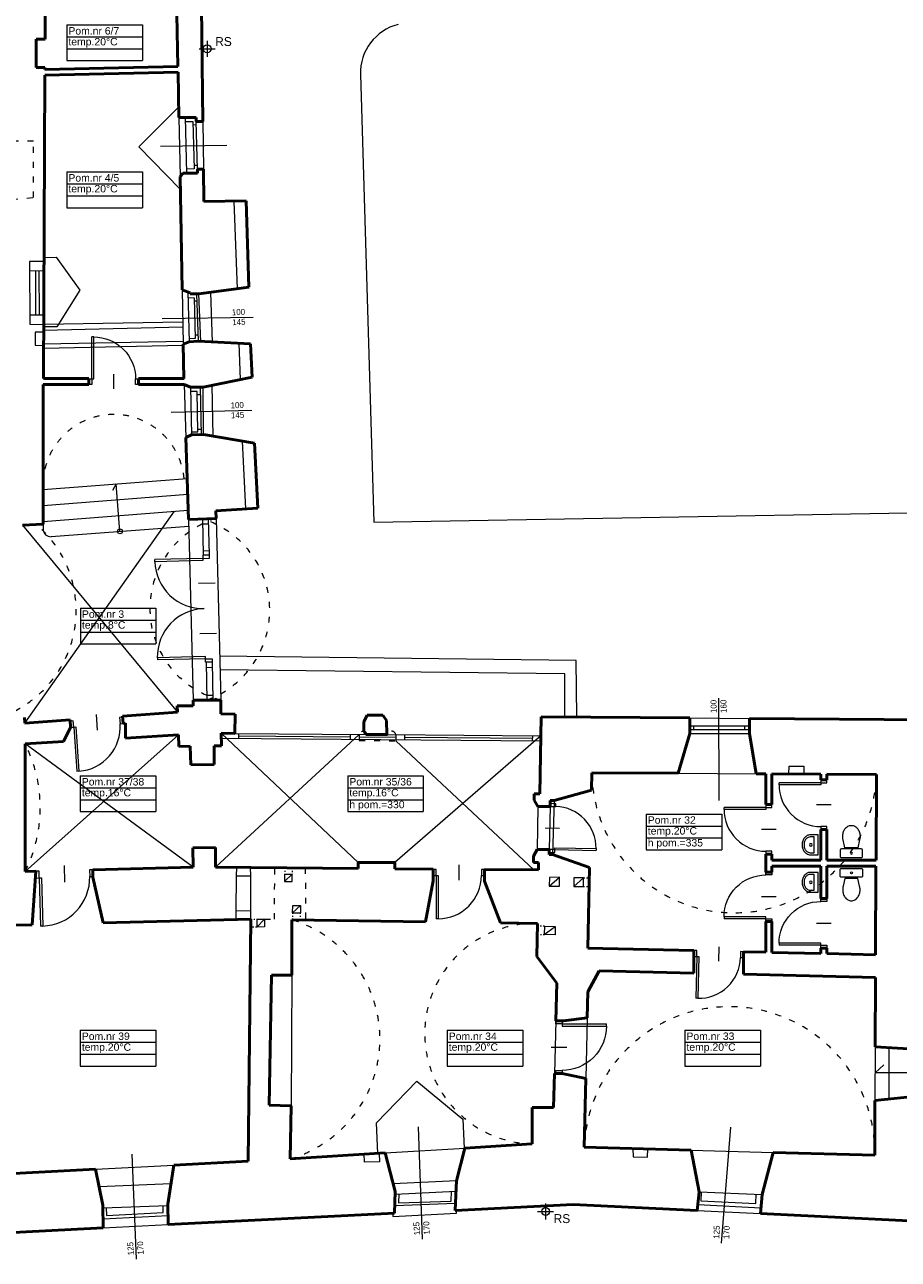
# Model space of a CAD drawing. Header units: millimetres. Extents: x -127811 to -59050, y -244477 to -114521.
# Tile 6 of 16: x -63748 to -61988, y -128930 to -126441. Entities that reach past the tile are written whole.
import ezdxf

# ---------------------------------------------------------------- set-up
doc = ezdxf.new("R2010")
doc.units = ezdxf.units.MM
doc.header["$MEASUREMENT"] = 0
doc.linetypes.add('XREF$0$ACAD_ISO03W100', pattern=[30, 12, -18])
doc.layers.add('XREF', color=8, linetype='Continuous')
for name, color, linetype, lineweight in [('XREF$0$arch C', 8, 'Continuous', 13), ('XREF$0$arch drzwi', 8, 'Continuous', 13), ('XREF$0$arch N', 8, 'XREF$0$ACAD_ISO03W100', 13), ('XREF$0$arch P', 8, 'Continuous', 50), ('XREF$0$opis', 8, 'Continuous', 0), ('XREF$0$opis - pomieszczenia', 8, 'Continuous', 0), ('XREF$0$wyposażenie - kuchnia łazienka', 8, 'Continuous', 0)]:
    doc.layers.add(name, color=color, linetype=linetype, lineweight=lineweight)
doc.styles.add('XREF$0$AB arial', font='arial.ttf')
doc.styles.add('XREF$0$Standard', font='txt')

# ---------------------------------------------------------------- blocks, each defined once
blk = doc.blocks.new('XREF$0$A$C5C5B553C')
at = {"layer": 'XREF$0$arch drzwi', "color": 0}
for p, q in [((0, 0), (0, -12)), ((6, 0), (0, 0)), ((6, -12), (6, 0)), ((51, 9), (51, -21)), ((96, 0), (96, -12)), ((102, 0), (96, 0)), ((102, -12), (102, 0)), ((0, -12), (6, -12)), ((6, -12), (6, -97.9)), ((6, -12), (10, -12)), ((10, -12), (10, -98)), ((96, -12), (102, -12)), ((10, -98), (6, -98))]:
    blk.add_line(p, q, dxfattribs=at)
blk.add_arc((10, -12), 86, 270, 0.0003, dxfattribs=at)
blk = doc.blocks.new('XREF$0$001')
at = {"layer": 'XREF$0$arch drzwi', "color": 0}
for p, q in [((-108, 13.5), (-108, 0)), ((-101.3, 13.5), (-108, 13.5)), ((-108, 0), (-101.3, 0)), ((-101.3, 0), (-101.3, 13.5)), ((-101.3, 0), (-101.2, -96.6)), ((-101.3, 0), (-96.8, 0)), ((-96.8, 0), (-96.7, -96.7)), ((-50.6, 23.7), (-50.6, -10.1)), ((50.6, 23.7), (50.6, -10.1)), ((96.8, 0), (96.7, -96.7)), ((101.3, 0), (96.8, 0)), ((101.3, 0), (101.2, -96.6)), ((101.3, 0), (101.3, 13.5)), ((101.3, 13.5), (108, 13.5)), ((108, 0), (101.3, 0)), ((108, 13.5), (108, 0)), ((-96.7, -96.7), (-101.2, -96.7)), ((96.7, -96.7), (101.2, -96.7))]:
    blk.add_line(p, q, dxfattribs=at)
for centre, start, end in [((-96.8, 0), 270.0291, 0.0294), ((96.8, 0), 179.9706, 269.9709)]:
    blk.add_arc(centre, 96.8, start, end, dxfattribs=at)
blk = doc.blocks.new('XREF$0$SEDES3')
at = {"layer": 'XREF$0$wyposażenie - kuchnia łazienka'}
blk.add_lwpolyline([(-167, 357), (-131, 200), (131, 200), (167, 357, 0.05824), (175, 425, 0.072039), (163, 508, 0.083339), (129, 578, 0.106661), (71, 631, 0.132138), (0, 650, 0.132138), (-71, 631, 0.106661), (-129, 578, 0.083339), (-163, 508, 0.072039), (-175, 425, 0.05824), (-167, 357)], format="xyb", dxfattribs=at)
blk.add_lwpolyline([(-225, 150, -0.414214), (-200, 175), (200, 175, -0.414214), (225, 150), (225, 25, -0.414214), (200, 0), (-200, 0, -0.414214), (-225, 25)], format="xyb", close=True, dxfattribs=at)
blk.add_circle((0, 88), 19.6, dxfattribs=at)
blk = doc.blocks.new('XREF$0$U_40')
at = {"layer": 'XREF$0$wyposażenie - kuchnia łazienka'}
blk.add_lwpolyline([(0, 0), (-400, 0), (-400, 163, -0.117889), (-385, 224, -0.104524), (-341, 279, -0.089899), (-278, 314, -0.081729), (-200, 327, -0.081729), (-122, 314, -0.089899), (-59, 279, -0.104524), (-15, 224, -0.117889), (0, 163), (0, 0)], format="xyb", dxfattribs=at)
blk.add_lwpolyline([(-40, 80), (-360, 80), (-360, 163, -0.117889), (-350, 206, -0.104524), (-316, 248, -0.089899), (-265, 276, -0.081729), (-200, 287, -0.081729), (-135, 276, -0.089899), (-84, 248, -0.104524), (-50, 206, -0.117889), (-40, 163)], format="xyb", close=True, dxfattribs=at)
blk.add_circle((-200, 150), 25, dxfattribs=at)
blk = doc.blocks.new('XREF$0$B-01')
at = {"layer": 'XREF$0$opis - pomieszczenia', "color": 0}
for p, q in [((-72, 72), (80, 72)), ((-72, 72), (-72, 0)), ((80, 72), (80, 0)), ((-72, 48), (80, 48)), ((-72, 24), (80, 24)), ((-72, 0), (80, 0))]:
    blk.add_line(p, q, dxfattribs=at)
blk = doc.blocks.new('XREF')
at = {"layer": 'XREF$0$arch C'}
for p, q in [((-63380.1, -126473.4), (-63380.1, -126505.7)), ((-63396.3, -126489.6), (-63363.9, -126489.6)), ((-63380.1, -126493), (-63380.1, -126505.7)), ((-63071.2, -126541.3), (-63044.5, -127444)), ((-63437.5, -126606.6), (-63518.1, -126687.6)), ((-63437, -126628.5), (-63434.8, -126746.9)), ((-63424.6, -126628.5), (-63421.7, -126740.2)), ((-63424.4, -126635.9), (-63408.9, -126636.4)), ((-63408.9, -126636.4), (-63406.5, -126731.9)), ((-63408.7, -126642.7), (-63402.2, -126642.5)), ((-63399.3, -126732.2), (-63402.4, -126636.5)), ((-63388.7, -126636.5), (-63387.5, -126732.2)), ((-63474.3, -126686), (-63340.8, -126683.6)), ((-63518.1, -126687.6), (-63434.3, -126772.5)), ((-63406.5, -126731.9), (-63421.9, -126732.3)), ((-63406.7, -126724.4), (-63399.6, -126724.1)), ((-63326.4, -126796.5), (-63319.9, -126973.2)), ((-63709.1, -126918.4), (-63737.8, -126918.1)), ((-63737.8, -126918.1), (-63737.4, -127045)), ((-63709, -126910.5), (-63684.2, -126909.6)), ((-63684.2, -126909.6), (-63636.8, -126976)), ((-63737.7, -126936.8), (-63709.2, -126937)), ((-63725.9, -126936.9), (-63726.3, -127025.9)), ((-63719.1, -126936.9), (-63718.3, -127025.9)), ((-63636.8, -126976), (-63682.9, -127050.1)), ((-63430.5, -126975.2), (-63428.4, -127085.3)), ((-63419.4, -126979.6), (-63416.7, -127080.4)), ((-63373.7, -126980.6), (-63370.2, -127080.5)), ((-63419.1, -126990.9), (-63406.6, -126991.5)), ((-63406.6, -126991.5), (-63404.5, -127073.9)), ((-63406.4, -126998), (-63400.9, -126997.8)), ((-63401.3, -126983.8), (-63398.5, -127079.2)), ((-63392.9, -127079.5), (-63396.6, -126983.8)), ((-63737.5, -127025.8), (-63709.6, -127026)), ((-63470.5, -127033.3), (-63287.6, -127030.4)), ((-63737.4, -127045), (-63709.7, -127045.1)), ((-63709.8, -127056.6), (-63429, -127050.1)), ((-63429.2, -127040.6), (-63709.7, -127045.1)), ((-63682.9, -127050.1), (-63709.7, -127050)), ((-63709.8, -127060.8), (-63726.9, -127060.8)), ((-63726.9, -127060.8), (-63726.7, -127087.3)), ((-63709.9, -127084.6), (-63428.5, -127079.2)), ((-63404.5, -127073.9), (-63416.9, -127074.2)), ((-63404.7, -127066.2), (-63398.9, -127066.1)), ((-63726.7, -127087.3), (-63709.9, -127087.4)), ((-63428.3, -127087.6), (-63709.9, -127093.6)), ((-63312.8, -127155.9), (-63315.9, -127083)), ((-63426.8, -127166.5), (-63423, -127273)), ((-63413.9, -127171.4), (-63411.5, -127267.8)), ((-63400.4, -127180.1), (-63413.7, -127180.5)), ((-63398.6, -127261.5), (-63400.4, -127180.1)), ((-63391.8, -127267.5), (-63393.3, -127171.4)), ((-63387.3, -127267.4), (-63388.4, -127171.4)), ((-63367.9, -127270.6), (-63369.9, -127167.6)), ((-63400.2, -127186.4), (-63393.1, -127186.3)), ((-63452.8, -127222.3), (-63290.1, -127218)), ((-63398.8, -127256.1), (-63392, -127256)), ((-63411.7, -127261.5), (-63398.6, -127261.5)), ((-63302.3, -127417), (-63308.8, -127280.3)), ((-63710.6, -127378), (-63420.3, -127355.6)), ((-63563.2, -127366.6), (-63571, -127380)), ((-63555.8, -127462.3), (-63563.2, -127366.6)), ((-63710.6, -127410.1), (-63419.2, -127387.6)), ((-63747.8, -127849.1), (-63446, -127421.8)), ((-63710.6, -127442.2), (-63418.1, -127419.6)), ((-63044.5, -127444), (-61968.5, -127425.1)), ((-63752.4, -127450.1), (-63439.8, -127826.5)), ((-63710.6, -127447.8), (-63710.6, -127458.1)), ((-63694.4, -127473), (-63417.2, -127451.7)), ((-63417.5, -127438.3), (-63408.2, -127802.3)), ((-63389.8, -127437.2), (-63387.9, -127510)), ((-63389.5, -127447.2), (-63377, -127446.9)), ((-63375.3, -127509.7), (-63377.2, -127436.7)), ((-63362, -127436.2), (-63352.8, -127802.3)), ((-63388.2, -127501.3), (-63375.6, -127500.9)), ((-63387.9, -127510), (-63375.3, -127509.7)), ((-63382.4, -127726), (-63369.7, -127725.6)), ((-63382.4, -127726), (-63380.5, -127802.3)), ((-63367.8, -127802.3), (-63369.7, -127725.6)), ((-62636.7, -127722.8), (-63355, -127714.1)), ((-62635.3, -127836.4), (-62636.7, -127722.8)), ((-63382.2, -127736.5), (-63369.5, -127736.1)), ((-62659.3, -127749.3), (-63354.3, -127741.3)), ((-62659.3, -127836.2), (-62659.3, -127749.3)), ((-63380.8, -127792.7), (-63368, -127792.3)), ((-62349.6, -127798.7), (-62349, -128005)), ((-62407.9, -127838.3), (-62287.6, -127839.3)), ((-63746.8, -128148.1), (-63437.9, -127872.7)), ((-63073.6, -127871.5), (-63363.1, -128139.1)), ((-63351.8, -127869.1), (-63075.9, -128129.4)), ((-63324.3, -127869.4), (-63060.3, -127871.6)), ((-63316.7, -127869.4), (-63316.8, -127879.4)), ((-63316.8, -127874.4), (-63091.4, -127876.3)), ((-63091.4, -127881.3), (-63091.3, -127871.3)), ((-63073.6, -127871.5), (-63073.7, -127881.5)), ((-63073.7, -127876.5), (-63000, -127877.1)), ((-63018.4, -127872), (-62707.5, -127874.6)), ((-62707.5, -127874.6), (-63002.2, -128130)), ((-62999.9, -127872.1), (-63000, -127882.1)), ((-62982, -127882.3), (-62981.9, -127872.3)), ((-62981.9, -127877.3), (-62724.2, -127879.4)), ((-62724.3, -127884.4), (-62724.2, -127874.4)), ((-62407.9, -127854), (-62287.6, -127854.5)), ((-62407.9, -127861.7), (-62287.6, -127861.7)), ((-62407.9, -127869.7), (-62287.6, -127869.8)), ((-62400.2, -127854), (-62400.2, -127861.7)), ((-62297.1, -127854.5), (-62297.1, -127861.7)), ((-63408, -128138.9), (-63746.8, -127890.7)), ((-63351.7, -127879.1), (-62707.6, -127884.6)), ((-63000, -127884.3), (-62722, -128144.7)), ((-62430.9, -127949.8), (-62274.1, -127950.8)), ((-62208.1, -127951.2), (-62207.4, -127935.3)), ((-62207.4, -127935.3), (-62177.6, -127935.6)), ((-62177.6, -127935.6), (-62177.7, -127951.4)), ((-62713.7, -128016.9), (-62715, -128103.7)), ((-62689.3, -128016.9), (-62691.1, -128103.7)), ((-62681.1, -128004.9), (-62684.3, -128113.4)), ((-63321.3, -128139.5), (-63321.5, -128156.6)), ((-63292.4, -128156.5), (-63292.5, -128139.7)), ((-63321.5, -128156.6), (-63322.4, -128226.9)), ((-63321.5, -128156.6), (-63292.4, -128156.5)), ((-63292.4, -128226.8), (-63292.4, -128156.5)), ((-63224.1, -128153.3), (-63224.5, -128168)), ((-63208.9, -128153.4), (-63224.5, -128168)), ((-63224.5, -128168), (-63209, -128168.3)), ((-63224.1, -128153.3), (-63208.9, -128153.4)), ((-63209, -128168.3), (-63208.9, -128153.4)), ((-62690.7, -128177.1), (-62670.1, -128159.4)), ((-62690.3, -128160.1), (-62690.7, -128177.1)), ((-62690.7, -128177.1), (-62670.1, -128177.5)), ((-62670.1, -128159.4), (-62690.3, -128160.1)), ((-62670.1, -128177.5), (-62670.1, -128159.4)), ((-62621.8, -128160.6), (-62641, -128160.4)), ((-62641, -128160.4), (-62641, -128177.8)), ((-62641, -128177.8), (-62621.8, -128160.6)), ((-62622, -128178.2), (-62621.8, -128160.6)), ((-62641, -128177.8), (-62622, -128178.2)), ((-63322.4, -128226.9), (-63322.6, -128244.7)), ((-63322.4, -128226.9), (-63292.4, -128226.8)), ((-63292.4, -128244), (-63292.4, -128226.8)), ((-63192, -128216.4), (-63207.9, -128230.9)), ((-63207.9, -128230.9), (-63207.8, -128216.6)), ((-63207.8, -128216.6), (-63192, -128216.4)), ((-63192, -128216.4), (-63192.2, -128231.2)), ((-63280.3, -128244), (-63264.6, -128243.9)), ((-63280.3, -128244), (-63280.1, -128259.8)), ((-63280.1, -128259.8), (-63264.6, -128243.9)), ((-63264.6, -128243.9), (-63264.9, -128259.6)), ((-63207.9, -128230.9), (-63192.2, -128231.2)), ((-63264.9, -128259.6), (-63280.1, -128259.8)), ((-62700.5, -128258), (-62700.8, -128275.1)), ((-62700.8, -128275.1), (-62678.7, -128258.5)), ((-62679.1, -128275.5), (-62700.8, -128275.1)), ((-62700.5, -128258), (-62678.7, -128258.5)), ((-62678.7, -128258.5), (-62679.1, -128275.5)), ((-63209.7, -128356.6), (-63211.2, -128620.1)), ((-62677.5, -128448.9), (-62680.3, -128555.1)), ((-62614.3, -128443), (-62617.1, -128564.9)), ((-62034.1, -128501.5), (-62034.6, -128609.4)), ((-62006.4, -128503), (-62006.4, -128606.5)), ((-62034.4, -128553.4), (-62017, -128537.3)), ((-63039.1, -128654.2), (-62957.9, -128570.5)), ((-62957.9, -128570.5), (-62864.7, -128647)), ((-61950.5, -128553.4), (-62034.4, -128553.4)), ((-62864.7, -128647), (-62862.3, -128705.3)), ((-63036.4, -128716.1), (-63039.1, -128654.2)), ((-62954.7, -128662.4), (-62946.6, -128889.1)), ((-62325.8, -128663.2), (-62344.4, -128897.3)), ((-63531.9, -128717.3), (-63523.2, -128929.5)), ((-63063.1, -128734), (-63064.1, -128717.9)), ((-63033.4, -128716), (-63033, -128733.2)), ((-63021.4, -128715.2), (-62860.7, -128705.2)), ((-62522.1, -128706.2), (-62521.7, -128723.2)), ((-62521.7, -128723.2), (-62492.8, -128723.8)), ((-62492.8, -128723.8), (-62492.4, -128707)), ((-62405.1, -128709.4), (-62240, -128714)), ((-63605, -128748.1), (-63447.3, -128739.8)), ((-63033, -128733.2), (-63063.1, -128734)), ((-63005.5, -128776.9), (-62877.6, -128770.6)), ((-63597.9, -128782.8), (-63453, -128776.8)), ((-63001.6, -128798.2), (-62878.6, -128791.9)), ((-62994.2, -128797.8), (-62994.4, -128815.6)), ((-62888.4, -128812), (-62888, -128792.4)), ((-62389, -128793.4), (-62262, -128798.7)), ((-62384.5, -128793.6), (-62385.4, -128811.4)), ((-62274.4, -128817.2), (-62273.6, -128798.2)), ((-63590.1, -128826), (-63459.3, -128820.8)), ((-63469, -128835.4), (-63469.1, -128821.2)), ((-63002.2, -128821.1), (-62879.7, -128816.1)), ((-62994.4, -128815.6), (-62888.4, -128812)), ((-62698.1, -128817), (-62698.1, -128849.3)), ((-62391.5, -128819), (-62264.4, -128825.7)), ((-62385.4, -128811.4), (-62274.4, -128817.2)), ((-63589.9, -128847.7), (-63459, -128841.2)), ((-63583.3, -128825.7), (-63583.1, -128841.3)), ((-63583.1, -128841.3), (-63469, -128835.4)), ((-63006.2, -128837), (-63005.8, -128843.5)), ((-63005.8, -128843.5), (-62877.4, -128836.3)), ((-62877.4, -128836.3), (-62877.7, -128830.6)), ((-62714.3, -128833.2), (-62682, -128833.2)), ((-62698.1, -128836.6), (-62698.1, -128849.3)), ((-62392.6, -128831.2), (-62265.5, -128837.4)), ((-63589.7, -128866.2), (-63458.6, -128859.5))]:
    blk.add_line(p, q, dxfattribs=at)
for centre, radius in [((-63380.1, -126489.6), 7.94), ((-63555.8, -127462.3), 5), ((-62698.1, -128833.2), 7.94)]:
    blk.add_circle(centre, radius, dxfattribs=at)
for centre, radius, start, end in [((-62970.3, -126538.3), 100.9, 104.494, 181.7298), ((-63695.6, -127458.1), 15, 180, 274.4056)]:
    blk.add_arc(centre, radius, start, end, dxfattribs=at)
at = {"layer": 'XREF$0$arch N', "linetype": 'XREF$0$ACAD_ISO03W100'}
for p, q in [((-63730.3, -126675.7), (-63770.1, -126675.7)), ((-63730.3, -126789.4), (-63730.3, -126675.7)), ((-63833.2, -126798), (-63730.3, -126789.4)), ((-63073.6, -127871.5), (-63073.7, -127883.7)), ((-62999.9, -127872.1), (-63000, -127884.3)), ((-63073.7, -127883.7), (-63000, -127884.3)), ((-63244.7, -128243.9), (-63243.8, -128140.2)), ((-63182.4, -128140.7), (-63181.8, -128245.6)), ((-63264.6, -128243.9), (-63244.7, -128243.9))]:
    blk.add_line(p, q, dxfattribs=at)
at = {"layer": 'XREF$0$arch N', "linetype": 'XREF$0$ACAD_ISO03W100', "ltscale": 0.2}
for p, q in [((-63223.7, -128140.3), (-63224.1, -128153.3)), ((-63208.8, -128140.5), (-63208.9, -128153.4)), ((-62621.8, -128160.6), (-62610.1, -128160.7)), ((-62622, -128178.2), (-62610.5, -128178.5)), ((-63292.4, -128244), (-63280.3, -128244)), ((-63207.9, -128230.9), (-63207.9, -128245.2)), ((-63192.4, -128245.4), (-63192.2, -128231.2)), ((-63280.1, -128259.8), (-63292.5, -128259.9)), ((-62714.8, -128274.9), (-62700.8, -128275.1)), ((-62700.5, -128258), (-62714.5, -128257.6))]:
    blk.add_line(p, q, dxfattribs=at)
at = {"layer": 'XREF$0$arch N', "linetype": 'XREF$0$ACAD_ISO03W100'}
for centre, radius, start, end in [((-63568.4, -127369.2), 142.5, 5.273, 183.5381), ((-63871.6, -127622), 227.5, 282.0685, 49.6919), ((-63305.1, -127617.9), 190.4, 107.38, 255.511), ((-63446.9, -127621.3), 192.8, 290.1489, 72.7597), ((-63067, -127872.5), 6.71, 7.3753, 171.6583), ((-63008.4, -127873.8), 8.61, 11.06, 167.9736), ((-64004.4, -128019.4), 287.9, 333.4529, 26.5471), ((-62318.4, -127944.2), 286.9, 180.9016, 358.3725), ((-63283.6, -128485.6), 251.6, 286.2659, 72.8238), ((-62719.5, -128474.7), 222.2, 88.7049, 268.4352), ((-62327.7, -128713.1), 292.6, 358.7316, 178.1154)]:
    blk.add_arc(centre, radius, start, end, dxfattribs=at)
at = {"layer": 'XREF$0$arch P'}
for p, q in [((-63706.4, -126470.6), (-63706.4, -126330.8)), ((-63388.7, -126636.5), (-63391.7, -126405.2)), ((-63441, -126420.4), (-63439, -126525.1)), ((-63724.8, -126527.2), (-63724.8, -126470.6)), ((-63724.8, -126470.6), (-63706.4, -126470.6)), ((-63707.2, -126527.2), (-63724.8, -126527.2)), ((-63707.2, -126531.1), (-63439, -126525.1)), ((-63707.2, -126531.1), (-63707.2, -126527.2)), ((-63710.2, -127154.5), (-63707.3, -126543.1)), ((-63707.3, -126543.1), (-63438.8, -126537.1)), ((-63438.8, -126537.1), (-63437, -126628.5)), ((-63437, -126628.5), (-63402.4, -126628.5)), ((-63402.4, -126628.5), (-63402.4, -126636.5)), ((-63402.4, -126636.5), (-63388.7, -126636.5)), ((-63387.5, -126732.2), (-63399.3, -126732.2)), ((-63399.3, -126732.2), (-63399.3, -126740.2)), ((-63386.6, -126797.7), (-63387.5, -126732.2)), ((-63428.6, -126740.2), (-63434.8, -126746.9)), ((-63434.8, -126746.9), (-63430.5, -126975.2)), ((-63399.3, -126740.2), (-63428.6, -126740.2)), ((-63301.7, -126796), (-63386.6, -126797.7)), ((-63295.9, -126969.9), (-63301.7, -126796)), ((-63430.5, -126975.2), (-63414.3, -126981.6)), ((-63414.3, -126981.6), (-63414.3, -126983.8)), ((-63396.6, -126983.8), (-63295.9, -126969.9)), ((-63414.3, -126983.8), (-63396.6, -126983.8)), ((-63416.7, -127080.4), (-63428.4, -127085.3)), ((-63398.5, -127079.2), (-63416.7, -127080.4)), ((-63292.5, -127084.1), (-63398.5, -127079.2)), ((-63428.4, -127085.3), (-63427.1, -127154.5)), ((-63289.7, -127151.2), (-63292.5, -127084.1)), ((-63618.5, -127154.5), (-63710.2, -127154.5)), ((-63618.5, -127154.5), (-63618.6, -127166.5)), ((-63518.5, -127154.5), (-63518.6, -127166.5)), ((-63426.8, -127154.5), (-63518.5, -127154.5)), ((-63388.4, -127171.4), (-63289.7, -127151.2)), ((-63710.6, -127228.1), (-63710.3, -127166.5)), ((-63618.6, -127166.5), (-63710.3, -127166.5)), ((-63426.8, -127166.5), (-63518.6, -127166.5)), ((-63426.8, -127166.5), (-63413.9, -127171.4)), ((-63413.9, -127171.4), (-63388.4, -127171.4)), ((-63710.6, -127301.3), (-63710.6, -127228.1)), ((-63411.5, -127267.8), (-63423, -127273)), ((-63423, -127273), (-63417.5, -127438.3)), ((-63387.3, -127267.4), (-63411.5, -127267.8)), ((-63284.5, -127284.3), (-63387.3, -127267.4)), ((-63710.6, -127301.3), (-63710.6, -127447.8)), ((-63278.3, -127415.4), (-63284.5, -127284.3)), ((-63362.4, -127420.9), (-63278.3, -127415.4)), ((-63362, -127436.2), (-63362.4, -127420.9)), ((-63710.6, -127447.8), (-63752.4, -127450.1)), ((-63417.5, -127438.3), (-63362, -127436.2)), ((-63408.2, -127814), (-63408.2, -127802.3)), ((-63408.2, -127802.3), (-63352.8, -127802.3)), ((-63352.8, -127802.3), (-63352.4, -127830.4)), ((-63439.8, -127826.5), (-63551, -127834.5)), ((-63439.8, -127826.5), (-63440.4, -127814)), ((-63440.4, -127814), (-63408.2, -127814)), ((-63747.8, -127849.1), (-63747.9, -127837.4)), ((-63655.9, -127842.4), (-63747.8, -127849.1)), ((-63655.3, -127857.3), (-63655.9, -127842.4)), ((-63551, -127834.5), (-63549.5, -127849.5)), ((-63549.5, -127849.5), (-63544.8, -127848.6)), ((-63544.8, -127848.6), (-63544.5, -127878.8)), ((-63352.4, -127830.4), (-63324, -127830.6)), ((-63324, -127830.6), (-63324.3, -127869.4)), ((-63064.6, -127866.2), (-63064.3, -127846.4)), ((-63064.3, -127846.4), (-63057.6, -127832.8)), ((-63057.6, -127832.8), (-63026.3, -127833.1)), ((-63018.6, -127843.4), (-63026.3, -127833.1)), ((-63018.4, -127872), (-63018.6, -127843.4)), ((-62706.9, -127835.8), (-62709.6, -127991.2)), ((-62706.9, -127835.8), (-62407.9, -127838.3)), ((-62407.9, -127838.3), (-62407.9, -127869.7)), ((-62287.6, -127839.3), (-61723.6, -127844)), ((-62287.6, -127839.3), (-62287.6, -127869.8)), ((-63669.5, -127886.1), (-63655.3, -127857.3)), ((-63544.5, -127878.8), (-63437.9, -127872.7)), ((-63436.9, -127895.7), (-63437.9, -127872.7)), ((-63351.8, -127869.1), (-63351.5, -127894.5)), ((-63351.8, -127869.1), (-63324.3, -127869.4)), ((-63060.3, -127871.6), (-63016.8, -127872)), ((-62407.9, -127869.7), (-62430.9, -127949.8)), ((-62287.6, -127869.8), (-62274.1, -127950.8)), ((-63746.8, -127890.7), (-63669.5, -127886.1)), ((-63746.8, -128148.1), (-63746.8, -127890.7)), ((-63414.2, -127895.4), (-63436.9, -127895.7)), ((-63413.3, -127932.6), (-63414.2, -127895.4)), ((-63351.5, -127894.5), (-63366.2, -127894.5)), ((-63366.2, -127894.5), (-63365.7, -127932)), ((-63413.3, -127932.6), (-63365.7, -127932)), ((-62605.2, -127948.7), (-62606, -127983.9)), ((-62430.9, -127949.8), (-62605.2, -127948.7)), ((-62254.6, -127951), (-62274.1, -127950.8)), ((-62254.6, -127951), (-62254.6, -128012.9)), ((-62143.8, -127951.7), (-62242.6, -127951)), ((-62242.6, -127951), (-62242.6, -128012.9)), ((-62143.8, -127963.2), (-62143.8, -127951.7)), ((-62031.6, -127952.4), (-62131.8, -127951.7)), ((-62131.8, -127963.2), (-62131.8, -127951.7)), ((-62032.4, -128124.9), (-62031.6, -127952.4)), ((-62143.8, -127963.2), (-62131.8, -127963.2)), ((-62709.6, -127991.2), (-62721.5, -127991.2)), ((-62721.5, -127991.2), (-62721.5, -128003.9)), ((-62681.1, -128004.9), (-62606, -127983.9)), ((-62721.5, -128003.9), (-62713.7, -128016.9)), ((-62713.7, -128016.9), (-62689.3, -128016.9)), ((-62689.3, -128016.9), (-62689.3, -128004.9)), ((-62689.3, -128004.9), (-62681.1, -128004.9)), ((-62242.6, -128012.9), (-62254.6, -128012.9)), ((-62143.8, -128124.9), (-62143.8, -128063.2)), ((-62143.8, -128063.2), (-62131.8, -128063.2)), ((-62131.8, -128124.9), (-62131.8, -128063.2)), ((-63409, -128100.3), (-63363.6, -128099.7)), ((-63408, -128138.9), (-63409, -128100.3)), ((-63363.6, -128099.7), (-63363.1, -128139.1)), ((-62715, -128103.7), (-62722.6, -128117.1)), ((-62722.6, -128117.1), (-62722.6, -128129.4)), ((-62691.1, -128103.7), (-62715, -128103.7)), ((-62691.1, -128113.4), (-62691.1, -128103.7)), ((-62684.3, -128113.4), (-62691.1, -128113.4)), ((-62684.3, -128113.4), (-62609.6, -128140)), ((-62254.6, -128112.9), (-62254.6, -128148.9)), ((-62242.6, -128112.9), (-62254.6, -128112.9)), ((-62242.6, -128112.9), (-62242.6, -128124.9)), ((-62242.6, -128124.9), (-62143.8, -128124.9)), ((-62131.8, -128124.9), (-62032.4, -128124.9)), ((-63725.5, -128147.5), (-63746.8, -128148.1)), ((-63725.5, -128147.5), (-63732.8, -128255.1)), ((-63610.4, -128144.4), (-63610.8, -128159.5)), ((-63408, -128138.9), (-63610.4, -128144.4)), ((-63363.1, -128139.1), (-63076, -128141.6)), ((-63075.9, -128129.4), (-63076, -128141.6)), ((-63075.9, -128129.4), (-63002.2, -128130)), ((-63002.2, -128130), (-63002.3, -128142.3)), ((-63002.3, -128142.3), (-62924.9, -128142.9)), ((-62924.9, -128142.9), (-62924.9, -128166.9)), ((-62821.4, -128143.8), (-62712.7, -128144.8)), ((-62821.4, -128143.8), (-62821.4, -128167.2)), ((-62722.6, -128129.4), (-62712.3, -128129.4)), ((-62712.7, -128144.8), (-62712.3, -128129.4)), ((-62609.6, -128140), (-62613.4, -128302.1)), ((-62242.6, -128148.9), (-62254.6, -128148.9)), ((-62242.6, -128136.9), (-62242.6, -128148.9)), ((-62242.6, -128136.9), (-62143.8, -128136.9)), ((-62143.8, -128202.4), (-62143.8, -128136.9)), ((-62131.8, -128202.4), (-62131.8, -128136.9)), ((-62131.8, -128136.9), (-62032.5, -128136.9)), ((-62033.3, -128315.7), (-62032.5, -128136.9)), ((-63610.8, -128159.5), (-63589.9, -128251.5)), ((-62924.9, -128166.9), (-62940.2, -128249.2)), ((-62821.4, -128167.2), (-62788.8, -128251.4)), ((-62143.8, -128202.4), (-62131.8, -128202.4)), ((-63589.9, -128251.5), (-63292.4, -128244)), ((-63292.4, -128244), (-63297.4, -128731.9)), ((-63209.3, -128245.2), (-63209.7, -128356.6)), ((-62940.2, -128249.2), (-63209.3, -128245.2)), ((-62714.4, -128252.5), (-62788.8, -128251.4)), ((-62254.6, -128248.9), (-62254.6, -128310.5)), ((-62242.6, -128248.9), (-62254.6, -128248.9)), ((-62242.6, -128248.9), (-62242.6, -128310.8)), ((-63808.6, -128257), (-63732.8, -128255.1)), ((-62715.6, -128319.5), (-62714.4, -128252.5)), ((-62675.5, -128372.9), (-62715.6, -128319.5)), ((-62613.4, -128302.1), (-62399.3, -128307.1)), ((-62399.3, -128307.1), (-62399.3, -128352.6)), ((-62299.3, -128309.5), (-62254.6, -128310.5)), ((-62299.3, -128309.5), (-62299.3, -128355)), ((-62242.6, -128310.8), (-62143.8, -128313.1)), ((-62143.8, -128313.1), (-62143.8, -128302.4)), ((-62143.8, -128302.4), (-62131.8, -128302.4)), ((-62131.8, -128313.4), (-62131.8, -128302.4)), ((-62131.8, -128313.4), (-62033.3, -128315.7)), ((-62613.1, -128390.5), (-62590.6, -128348.1)), ((-62590.6, -128348.1), (-62399.3, -128352.6)), ((-63250.5, -128356.5), (-63254.9, -128619.1)), ((-63209.7, -128356.6), (-63250.5, -128356.5)), ((-62677.5, -128448.9), (-62675.5, -128372.9)), ((-62299.3, -128355), (-62033.5, -128361.2)), ((-62034.1, -128501.5), (-62033.5, -128361.2)), ((-62614.3, -128443), (-62613.1, -128390.5)), ((-62677.5, -128448.9), (-62662.2, -128448.9)), ((-62662.2, -128448.9), (-62614.3, -128443)), ((-61944, -128506.5), (-62034.1, -128501.5)), ((-62682.1, -128623.6), (-62680.3, -128555.1)), ((-62680.3, -128555.1), (-62664.6, -128555.1)), ((-62664.6, -128555.1), (-62617.1, -128564.9)), ((-62620.2, -128703.5), (-62617.1, -128564.9)), ((-61944, -128599.9), (-62034.6, -128609.4)), ((-63254.9, -128619.1), (-63211.2, -128620.1)), ((-63211.2, -128620.1), (-63213.1, -128727.1)), ((-62725.5, -128696.8), (-62725.5, -128623.6)), ((-62725.5, -128623.6), (-62682.1, -128623.6)), ((-62035.1, -128719.6), (-62034.6, -128609.4)), ((-62860.7, -128705.2), (-62725.5, -128696.8)), ((-63213.1, -128727.1), (-63021.4, -128715.2)), ((-63021.4, -128715.2), (-63001.5, -128792.5)), ((-62860.7, -128705.2), (-62877.7, -128771.1)), ((-62620.2, -128703.5), (-62405.1, -128709.4)), ((-62405.1, -128709.4), (-62389, -128793.4)), ((-62240, -128714), (-62262, -128798.7)), ((-62240, -128714), (-62035.1, -128719.6)), ((-63808.6, -128758.9), (-63605, -128748.1)), ((-63605, -128748.1), (-63590.2, -128820.5)), ((-63447.3, -128739.8), (-63459.3, -128818.5)), ((-63447.3, -128739.8), (-63297.4, -128731.9)), ((-62877.6, -128770.6), (-62880.4, -128830.8)), ((-63001.5, -128792.5), (-63002.6, -128836.8)), ((-62389, -128793.4), (-62392.6, -128831.2)), ((-62262, -128798.7), (-62265.5, -128837.4)), ((-63590.2, -128820.5), (-63589.7, -128866.2)), ((-63459.3, -128818.5), (-63458.6, -128859.5)), ((-62880.4, -128830.8), (-62642.8, -128818.9)), ((-62642.8, -128818.9), (-62392.6, -128831.2)), ((-63458.6, -128859.5), (-63002.6, -128836.8)), ((-62265.5, -128837.4), (-61798.3, -128860.3)), ((-64013.3, -128887.9), (-63589.7, -128866.2))]:
    blk.add_line(p, q, dxfattribs=at)
blk.add_arc((-63067, -127872.5), 6.71, 7.3753, 69.1752, dxfattribs=at)
at = {"layer": 'XREF$0$arch drzwi', "linetype": 'Continuous'}
for name, p, xscale, yscale, zscale, rotation in [('XREF$0$A$C5C5B553C', (-63618.5, -127166.4), -0.980395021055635, 0.9803950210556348, 0.9803950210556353, 180), ('XREF$0$001', (-63386.2, -127618), 0.9999366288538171, 0.9999366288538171, 0.9999366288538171, 271.4252142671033), ('XREF$0$A$C5C5B553C', (-63656.2, -127844.8), 1.040087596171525, 1.040087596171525, 1.040087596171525, 4.192357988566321), ('XREF$0$A$C5C5B553C', (-62131.8, -127963.2), 0.9803921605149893, 0.9803921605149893, 0.9803921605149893, 270), ('XREF$0$A$C5C5B553C', (-62691.2, -128109.4), 0.9638582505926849, 0.9638582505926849, 0.9638582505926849, 88.80570717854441), ('XREF$0$A$C5C5B553C', (-62242.6, -128012.9), 0.9803921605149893, 0.9803921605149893, 0.9803921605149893, 270), ('XREF$0$A$C5C5B553C', (-63725.5, -128147.5), 1.1282828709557, 1.1282828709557, 1.1282828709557, 1.563776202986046), ('XREF$0$A$C5C5B553C', (-62242.6, -128248.9), -0.9803921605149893, 0.9803921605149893, 0.9803921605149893, 270), ('XREF$0$A$C5C5B553C', (-62131.8, -128302.4), -0.9803921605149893, 0.9803921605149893, 0.9803921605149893, 270), ('XREF$0$A$C5C5B553C', (-62399.3, -128307.1), 0.9806622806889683, 0.9806622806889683, 0.9806622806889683, 358.6551731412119), ('XREF$0$A$C5C5B553C', (-62677.5, -128448.9), -1.040849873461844, 1.040849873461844, 1.040849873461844, 90.0000000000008)]:
    blk.add_blockref(name, p, dxfattribs=dict(at, xscale=xscale, yscale=yscale, zscale=zscale, rotation=rotation))
at = {"layer": 'XREF$0$arch drzwi', "linetype": 'Continuous', "xscale": 1.014171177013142, "yscale": 1.014171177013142, "zscale": 1.014171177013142}
blk.add_blockref('XREF$0$A$C5C5B553C', (-62924.9, -128143.8), dxfattribs=at)
at = {"layer": 'XREF$0$opis - pomieszczenia'}
for p in [(-63590.7, -126513.6), (-63590.7, -126809.9), (-63563.4, -127689.2), (-63563.7, -128027.1), (-63024.6, -128027.1), (-62423.3, -128104.2), (-63563.7, -128540), (-62824.3, -128540), (-62345.4, -128540)]:
    blk.add_blockref('XREF$0$B-01', p, dxfattribs=at)
at = {"layer": 'XREF$0$wyposażenie - kuchnia łazienka'}
for name, p, xscale, yscale, zscale, rotation in [('XREF$0$U_40', (-62148.8, -128114.1), -0.09999999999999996, 0.09999999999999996, 0.09999999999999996, 89.99999999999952), ('XREF$0$SEDES3', (-62082.1, -128119.9), -0.1, 0.1, 0.1, 359.9999999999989), ('XREF$0$U_40', (-62148.8, -128189.6), -0.09999999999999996, 0.09999999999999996, 0.09999999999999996, 89.99999999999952), ('XREF$0$SEDES3', (-62082.1, -128141.9), 0.1, 0.1, 0.1, 180.0000000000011)]:
    blk.add_blockref(name, p, dxfattribs=dict(at, xscale=xscale, yscale=yscale, zscale=zscale, rotation=rotation))
at = {"layer": 'XREF$0$opis', "char_height": 18, "attachment_point": 5, "style": 'XREF$0$Standard'}
for insert in [(-63347.2, -126475.2), (-62665.3, -128847.6)]:
    blk.add_mtext_dynamic_manual_height_columns('RS', width=71.788, gutter_width=12.5, heights=[0], dxfattribs=dict(at, insert=insert))
at = {"layer": 'XREF$0$opis', "char_height": 12, "attachment_point": 5, "style": 'XREF$0$Standard'}
for s, insert, rotation in [('100\\P145', (-63316.7, -127030.4), 2.2333), ('100\\P145', (-63319.2, -127218), 2.2333), ('100\\P160', (-62349.6, -127815.1), 90.8444), ('125\\P170', (-62948, -128866.9), 93.4658), ('125\\P170', (-62343.6, -128875), 87.9915), ('125\\P170', (-63524.5, -128907.3), 93.4658)]:
    blk.add_mtext_dynamic_manual_height_columns(s, width=71.788, gutter_width=12.5, heights=[0], dxfattribs=dict(at, insert=insert, rotation=rotation))
at = {"layer": 'XREF$0$opis - pomieszczenia', "char_height": 15, "attachment_point": 4, "style": 'XREF$0$AB arial'}
for s, width, insert in [('Pom.nr 6/7', 165.98, (-63659.7, -126453.6)), ('temp.20%%DC', 71.788, (-63659.7, -126477.6)), ('Pom.nr 4/5', 165.98, (-63659.7, -126749.9)), ('temp.20%%DC', 71.788, (-63659.7, -126773.9)), ('Pom.nr 3', 165.98, (-63632.4, -127629.2)), ('temp.8%%DC', 71.788, (-63632.4, -127653.2)), ('Pom.nr 37/38', 165.98, (-63632.7, -127967.1)), ('Pom.nr 35/36', 165.98, (-63093.6, -127967.1)), ('temp.16%%DC', 71.788, (-63632.7, -127991.1)), ('temp.16%%DC', 71.788, (-63093.6, -127991.1)), ('h pom.=330', 122.496, (-63093.6, -128015.1)), ('Pom.nr 32', 165.98, (-62492.3, -128044.2)), ('temp.20%%DC', 71.788, (-62492.3, -128068.2)), ('h pom.=335', 122.496, (-62492.3, -128092.2)), ('Pom.nr 39', 165.98, (-63632.7, -128480)), ('Pom.nr 34', 165.98, (-62893.3, -128480)), ('Pom.nr 33', 165.98, (-62414.4, -128480)), ('temp.20%%DC', 71.788, (-63632.7, -128504)), ('temp.20%%DC', 71.788, (-62893.3, -128504)), ('temp.20%%DC', 71.788, (-62414.4, -128504))]:
    blk.add_mtext_dynamic_manual_height_columns(s, width=width, gutter_width=12.5, heights=[0], dxfattribs=dict(at, insert=insert))

msp = doc.modelspace()

# ---------------------------------------------------------------- block references
at = {"layer": 'XREF'}
msp.add_blockref('XREF', (0, 0), dxfattribs=at)

doc.saveas('drawing.dxf')
